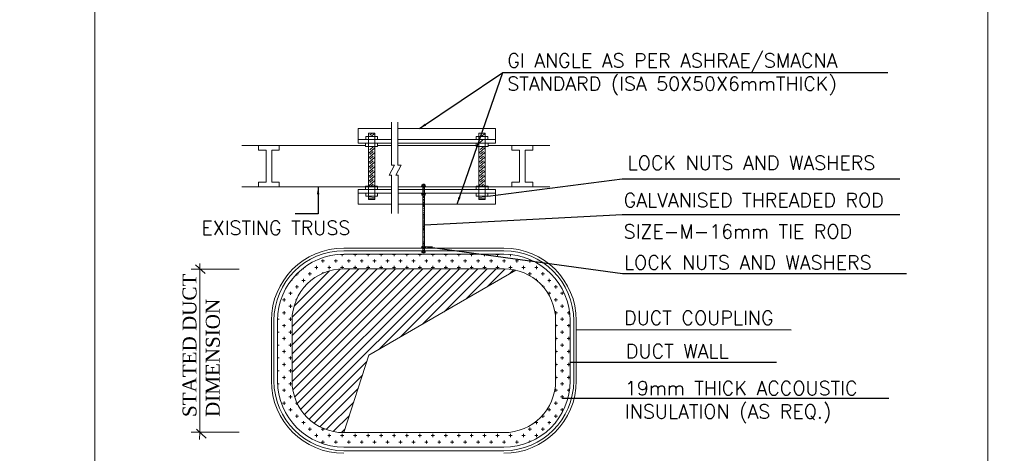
# Model space of a CAD drawing. Header units: millimetres. Extents: x -125266 to 274256, y -711690 to -301689.
# Tile 9 of 256: x -54482 to -48776, y -379261 to -376746. Entities that reach past the tile are written whole.
import ezdxf

# ---------------------------------------------------------------- set-up
doc = ezdxf.new("R2010")
doc.units = ezdxf.units.MM
for name, color, linetype, lineweight in [('ABM-SAD', 6, 'Continuous', 25), ('HVAC TEXT', 7, 'Continuous', 18), ('MEPTEK-SHEET', 7, 'Continuous', 30), ('MEPTEK-TEXT1', 7, 'Continuous', 30)]:
    doc.layers.add(name, color=color, linetype=linetype, lineweight=lineweight)
doc.styles.add('arial', font='arialbd.ttf')
doc.styles.add('ROMANS', font='romans.shx', dxfattribs={"width": 0.8})
doc.styles.get("Standard").update_dxf_attribs({"font": 'ARIALN.TTF'})
doc.dimstyles.new('Copy of Standard', dxfattribs={"dimtxt": 70, "dimasz": 42, "dimexe": 24, "dimexo": 24, "dimgap": 24, "dimtad": 1, "dimtoh": 1, "dimdec": 0, "dimzin": 0, "dimdsep": 46, "dimtxsty": 'Standard', "dimcen": 0.09, "dimadec": 0, "dimazin": 0, "dimtfac": 1, "dimtdec": 0, "dimtofl": 0, "dimtmove": 0, "dimatfit": 3, "dimfxl": 0, "dimtolj": 1, "dimtzin": 0, "dimarcsym": 0})
doc.dimstyles.new('DIM50I', dxfattribs={"dimscale": 50, "dimtxt": 2, "dimasz": 2.5, "dimexe": 1.66875, "dimexo": 2, "dimgap": 0.5, "dimtad": 1, "dimdec": 0, "dimlfac": -1, "dimzin": 3, "dimdsep": 46, "dimtxsty": 'ROMANS', "dimblk": 'DIMTICK', "dimcen": 0, "dimdle": 0.125, "dimclrd": 1, "dimclre": 1, "dimadec": 1, "dimazin": 0, "dimtfac": 1.333333, "dimtdec": 0, "dimtix": 1, "dimtmove": 2, "dimatfit": 3, "dimfxl": 0, "dimfrac": 2, "dimtolj": 1, "dimtzin": 3, "dimarcsym": 0})

# ---------------------------------------------------------------- blocks, each defined once
blk = doc.blocks.new('DIMTICK')
for p, q in [((-1, 0), (1, 0)), ((0, 1), (0, -1))]:
    blk.add_line(p, q)
at = {"const_width": 0.141}
blk.add_lwpolyline([(0.7, 0.7), (-0.7, -0.7)], dxfattribs=at)

msp = doc.modelspace()

# ---------------------------------------------------------------- hatches: boundary and pattern name
at = {"layer": 'HVAC TEXT'}
h = msp.add_hatch(dxfattribs=at)
h.set_pattern_fill('CROSS', color=256, scale=149.992562)
h.set_pattern_definition([(0, (-685440.995, -28250.06), (37.4981405, 37.4981405), [18.7490703, -56.2472108]), (90, (-685431.62, -28259.435), (-37.4981405, 37.4981405), [18.7490703, -56.2472108])])
h.paths.add_polyline_path([(-51676.3, -378106.4), (-52603.7, -378106.4, 0.414389), (-52987.9, -378490.4), (-52987.9, -378840.6, 0.414214), (-52603.9, -379224.6), (-51676.3, -379224.6, 0.414214), (-51292.3, -378840.6), (-51292.3, -378490.4, 0.414214)])
h.paths.add_polyline_path([(-51676.3, -378190.4, -0.414214), (-51376.3, -378490.4), (-51376.3, -378840.6, -0.414214), (-51676.3, -379140.6), (-52603.9, -379140.6, -0.414214), (-52903.9, -378840.6), (-52903.9, -378490.4, -0.414214), (-52603.9, -378190.4)], flags=16)
h = msp.add_hatch(dxfattribs=at)
h.set_pattern_fill('ANSI31', color=256, scale=299.985124)
h.set_pattern_definition([(45, (-685440.995, -28250.06), (-26.5151894, 26.5151894), [])])
h.paths.add_polyline_path([(-51607.1, -378198.5, 0.058231), (-51676.3, -378190.4), (-52603.9, -378190.4, 0.414214), (-52903.9, -378490.4), (-52903.9, -378840.6, 0.414214), (-52603.9, -379140.6), (-52459.2, -378692.1)])

# ---------------------------------------------------------------- linework, layer by layer
at = {"layer": 'ABM-SAD'}
msp.add_arc((-52142.5, -377815.2), 1.49, 16.7333, 153.6532, dxfattribs=at)
at = {"layer": 'HVAC TEXT'}
for p, q in [((-52521.3, -377377.4), (-52328.4, -377377.4)), ((-52521.3, -377441), (-52521.3, -377377.4)), ((-52460.8, -377788.8), (-52460.8, -377403.4)), ((-52424.9, -377403.4), (-52460.8, -377403.4)), ((-52453.1, -377415.2), (-52440.3, -377403.4)), ((-52445.6, -377422.4), (-52424.9, -377403.4)), ((-52424.9, -377403.4), (-52424.9, -377788.8)), ((-52290.1, -377377.4), (-51724.3, -377377.4)), ((-51820.6, -377403.4), (-51820.6, -377788.8)), ((-51820.6, -377403.4), (-51784.7, -377403.4)), ((-51805.4, -377422.4), (-51784.7, -377403.4)), ((-51784.7, -377788.8), (-51784.7, -377403.4)), ((-51724.3, -377441), (-51724.3, -377377.4)), ((-52521.3, -377441), (-52328.4, -377441)), ((-52521.3, -377441), (-52521.3, -377462.3)), ((-52521.3, -377462.3), (-52328.4, -377462.3)), ((-52477.7, -377481.5), (-52477.7, -377461.8)), ((-52477.2, -377422.4), (-52408.6, -377422.4)), ((-52477.2, -377440.5), (-52477.2, -377422.4)), ((-52409.1, -377461.8), (-52409.1, -377481.5)), ((-52408.6, -377422.4), (-52408.6, -377440.5)), ((-52290.1, -377441), (-51724.3, -377441)), ((-52290.1, -377462.3), (-51724.3, -377462.3)), ((-51768.4, -377422.4), (-51837, -377422.4)), ((-51837, -377422.4), (-51837, -377440.5)), ((-51836.5, -377461.8), (-51836.5, -377481.5)), ((-51820.6, -377463.4), (-51796.2, -377441)), ((-51768.4, -377440.5), (-51768.4, -377422.4)), ((-51767.9, -377481.5), (-51767.9, -377461.8)), ((-51724.3, -377441), (-51724.3, -377462.3)), ((-53195.2, -377476.3), (-52477.7, -377476.3)), ((-52409.1, -377481.5), (-52477.7, -377481.5)), ((-52460.8, -377521.2), (-52424.9, -377488.2)), ((-52460.8, -377548.3), (-52424.9, -377515.3)), ((-52453.1, -377500), (-52434.7, -377483.1)), ((-52453.1, -377527.1), (-52434.7, -377510.2)), ((-52409.1, -377476.3), (-52328.4, -377476.3)), ((-52290.1, -377476.3), (-51836.5, -377476.3)), ((-51836.5, -377481.5), (-51767.9, -377481.5)), ((-51820.6, -377520.4), (-51784.7, -377487.4)), ((-51820.6, -377547.4), (-51784.7, -377514.5)), ((-51812.9, -377499.2), (-51794.5, -377482.3)), ((-51812.9, -377526.2), (-51794.5, -377509.4)), ((-51767.9, -377476.3), (-51409.7, -377476.3)), ((-52460.8, -377575.3), (-52424.9, -377542.4)), ((-52460.8, -377602.4), (-52424.9, -377569.4)), ((-52453.1, -377554.1), (-52434.7, -377537.3)), ((-52453.1, -377581.2), (-52434.7, -377564.3)), ((-51820.6, -377574.5), (-51784.7, -377541.5)), ((-51820.6, -377601.6), (-51784.7, -377568.6)), ((-51812.9, -377553.3), (-51794.5, -377536.4)), ((-51812.9, -377580.4), (-51794.5, -377563.5)), ((-52460.8, -377629.5), (-52424.9, -377596.5)), ((-52460.8, -377656.5), (-52424.9, -377623.6)), ((-52453.1, -377608.3), (-52434.7, -377591.4)), ((-52453.1, -377635.4), (-52434.7, -377618.5)), ((-51820.6, -377628.6), (-51784.7, -377595.7)), ((-51820.6, -377655.7), (-51784.7, -377622.8)), ((-51812.9, -377607.5), (-51794.5, -377590.6)), ((-51812.9, -377634.5), (-51794.5, -377617.6)), ((-52460.8, -377683.6), (-52424.9, -377650.7)), ((-52460.8, -377710.7), (-52424.9, -377677.7)), ((-52453.1, -377662.4), (-52434.7, -377645.5)), ((-52453.1, -377689.5), (-52434.7, -377672.6)), ((-51820.6, -377682.8), (-51784.7, -377649.8)), ((-51820.6, -377709.8), (-51784.7, -377676.9)), ((-51812.9, -377661.6), (-51794.5, -377644.7)), ((-51812.9, -377688.7), (-51794.5, -377671.8)), ((-53195.2, -377715.9), (-52477.7, -377715.9)), ((-52327.8, -377715.9), (-52537.9, -377715.9)), ((-52521.3, -377729.9), (-52327.8, -377729.9)), ((-52521.3, -377751.1), (-52521.3, -377729.9)), ((-52521.3, -377751.1), (-52327.8, -377751.1)), ((-52521.3, -377751.1), (-52521.3, -377814.8)), ((-52477.7, -377710.7), (-52477.7, -377730.4)), ((-52409.1, -377710.7), (-52477.7, -377710.7)), ((-52477.2, -377751.7), (-52477.2, -377769.8)), ((-52446.7, -377710.7), (-52434.7, -377699.7)), ((-52431.3, -377710.7), (-52424.9, -377704.8)), ((-52409.1, -377730.4), (-52409.1, -377710.7)), ((-52409.1, -377715.9), (-52327.8, -377715.9)), ((-52408.6, -377769.8), (-52408.6, -377751.7)), ((-51429.3, -377715.9), (-52289.5, -377715.9)), ((-52289.5, -377715.9), (-51836.5, -377715.9)), ((-52289.5, -377729.9), (-51724.3, -377729.9)), ((-52289.5, -377751.1), (-51724.3, -377751.1)), ((-52137.3, -377719.8), (-52146.8, -377718.8)), ((-52137.3, -377726), (-52146.8, -377725.1)), ((-52137.3, -377728), (-52146.8, -377727)), ((-52137.3, -377739.2), (-52146.8, -377738.2)), ((-52137.3, -377740.8), (-52146.8, -377739.9)), ((-52137.3, -377749.1), (-52146.8, -377748.1)), ((-52137.3, -377749.6), (-52146.8, -377748.6)), ((-52137.3, -377752.1), (-52146.8, -377751.1)), ((-51837, -377769.8), (-51837, -377751.7)), ((-51836.5, -377730.4), (-51836.5, -377710.7)), ((-51836.5, -377710.7), (-51767.9, -377710.7)), ((-51806.5, -377710.7), (-51794.5, -377699.7)), ((-51791.1, -377710.7), (-51784.7, -377704.8)), ((-51768.4, -377751.7), (-51768.4, -377769.8)), ((-51767.9, -377710.7), (-51767.9, -377730.4)), ((-51767.9, -377715.9), (-51409.7, -377715.9)), ((-51724.3, -377751.1), (-51724.3, -377729.9)), ((-51724.3, -377751.1), (-51724.3, -377814.8)), ((-52477.2, -377769.8), (-52408.6, -377769.8)), ((-52423, -377777.3), (-52462.7, -377773.3)), ((-52423, -377785.6), (-52462.7, -377781.5)), ((-52424.9, -377788.8), (-52460.8, -377788.8)), ((-52137.3, -377758.7), (-52146.8, -377757.8)), ((-52137.3, -377760.3), (-52146.8, -377759.3)), ((-52137.3, -377770.6), (-52146.8, -377769.6)), ((-52137.3, -377774.9), (-52146.8, -377773.9)), ((-52137.3, -377778.8), (-52146.8, -377777.8)), ((-52137.3, -377787.8), (-52146.8, -377786.8)), ((-52137.3, -377788.8), (-52146.8, -377787.9)), ((-52137.3, -377796), (-52146.8, -377795)), ((-52137.3, -377797), (-52146.8, -377796.1)), ((-52137.3, -377805.1), (-52146.8, -377804.1)), ((-52137.3, -377806.9), (-52146.8, -377805.9)), ((-52137.3, -377813.3), (-52146.8, -377812.4)), ((-51768.4, -377769.8), (-51837, -377769.8)), ((-51822.6, -377777.3), (-51782.9, -377773.3)), ((-51822.6, -377785.6), (-51782.9, -377781.5)), ((-51820.6, -377788.8), (-51784.7, -377788.8)), ((-52521.3, -377814.8), (-52327.8, -377814.8)), ((-52521.3, -377814.8), (-52372.8, -377814.8)), ((-52289.5, -377814.8), (-51724.3, -377814.8)), ((-52137.3, -377819.8), (-52146.8, -377818.8)), ((-52137.3, -377822.7), (-52146.8, -377821.7)), ((-52137.3, -377828), (-52146.8, -377827)), ((-52137.3, -377830.9), (-52146.8, -377829.9)), ((-52137.3, -377841.8), (-52146.8, -377840.8)), ((-52137.3, -377853.6), (-52146.8, -377852.7)), ((-52137.3, -377853.8), (-52146.8, -377852.8)), ((-52137.3, -377866.5), (-52146.8, -377865.6)), ((-52137.3, -377866.6), (-52146.8, -377865.7)), ((-52137.3, -377874.7), (-52146.8, -377873.8)), ((-52137.3, -377874.9), (-52146.8, -377873.9)), ((-52137.3, -377879.9), (-52146.8, -377878.9)), ((-52137.3, -377888.3), (-52146.8, -377887.4)), ((-52137.3, -377892.7), (-52146.8, -377891.8)), ((-52137.3, -377901), (-52146.8, -377900)), ((-52137.3, -377901.2), (-52146.8, -377900.3)), ((-52137.3, -377909.4), (-52146.8, -377908.5)), ((-52137.3, -377916.1), (-52146.8, -377915.1)), ((-52137.3, -377922.9), (-52146.8, -377921.9)), ((-52137.3, -377929), (-52146.8, -377928)), ((-52137.3, -377935.8), (-52146.8, -377934.8)), ((-52137.3, -377937.2), (-52146.8, -377936.3)), ((-52137.3, -377944), (-52146.8, -377943)), ((-52137.3, -377948.9), (-52146.8, -377948)), ((-52137.3, -377950.1), (-52146.8, -377949.2)), ((-52137.3, -377957.1), (-52146.8, -377956.2)), ((-52137.3, -377963), (-52146.8, -377962.1)), ((-52137.3, -377970), (-52146.8, -377969.1)), ((-52137.3, -377978.2), (-52146.8, -377977.3)), ((-52137.3, -377988.9), (-52146.8, -377987.9)), ((-52137.3, -378001.8), (-52146.8, -378000.8)), ((-52137.3, -378010), (-52146.8, -378009)), ((-52137.3, -378018.2), (-52146.8, -378017.2)), ((-52137.3, -378031.1), (-52146.8, -378030.1)), ((-52137.3, -378031.1), (-52146.8, -378030.1)), ((-52137.3, -378039.3), (-52146.8, -378038.3)), ((-52603.9, -378070.5), (-52121.3, -378070.5)), ((-52603.9, -378070.5), (-52121.3, -378070.5)), ((-52603.9, -378085.5), (-52121.6, -378085.5)), ((-52137.3, -378044), (-52146.8, -378043)), ((-52137.3, -378052.2), (-52146.8, -378051.2)), ((-52137.3, -378075.2), (-52146.8, -378074.2)), ((-52137.3, -378084), (-52146.8, -378083)), ((-52141.6, -378070.5), (-51676.3, -378070.5)), ((-51676.3, -378070.5), (-52141.6, -378070.5)), ((-51676.3, -378085.5), (-52141.6, -378085.5)), ((-52603.9, -378106.4), (-51676.3, -378106.4)), ((-53211.1, -378192.3), (-53489.2, -378192.3)), ((-53407.6, -378216.8), (-53463.7, -378167)), ((-53438.8, -378192.3), (-53438.8, -378160.4)), ((-53438.8, -378192.3), (-53438.8, -379144.3)), ((-52603.9, -378190.4), (-51676.3, -378190.4)), ((-53023.8, -378840.6), (-53023.8, -378490.4)), ((-53008.8, -378840.6), (-53008.8, -378490.4)), ((-52987.9, -378840.6), (-52987.9, -378490.4)), ((-52903.9, -378840.6), (-52903.9, -378490.4)), ((-51376.3, -378840.6), (-51376.3, -378490.4)), ((-51292.3, -378840.6), (-51292.3, -378490.4)), ((-51271.4, -378840.6), (-51271.4, -378490.4)), ((-51256.4, -378840.6), (-51256.4, -378490.4)), ((-53457.2, -379120.3), (-53401.1, -379173.3)), ((-53211.1, -379138.2), (-53489.2, -379138.2)), ((-53438.8, -379138.2), (-53440.9, -379179.9)), ((-52603.9, -379140.6), (-51676.3, -379140.6)), ((-52603.9, -379224.6), (-51676.3, -379224.6)), ((-52603.9, -379245.5), (-51676.3, -379245.5))]:
    msp.add_line(p, q, dxfattribs=at)
msp.add_lwpolyline([(-54046.4, -376613.5), (-48871.1, -376613.5), (-48871.1, -380046.3), (-54046.4, -380046.3)], close=True, dxfattribs=at)
for points in [[(-52328.4, -377339.2), (-52328.4, -377589.7), (-52309.6, -377589.7), (-52341.5, -377647.8), (-52327.8, -377647.8), (-52327.8, -377869.6)], [(-52290.1, -377339.2), (-52290.1, -377589.7), (-52271.4, -377589.7), (-52303.3, -377647.8), (-52289.5, -377647.8), (-52289.5, -377869.6)], [(-53098.6, -377476.3), (-53098.6, -377503.4), (-53054.6, -377503.4), (-53054.6, -377688.7)], [(-53098.6, -377715.9), (-53098.6, -377688.7), (-53054.6, -377688.7), (-53054.6, -377503.4)], [(-52977.9, -377476.3), (-52977.9, -377503.4), (-53021.9, -377503.4), (-53021.9, -377688.7)], [(-52977.9, -377715.9), (-52977.9, -377688.7), (-53021.9, -377688.7), (-53021.9, -377503.4)], [(-51630, -377476.3), (-51630, -377503.4), (-51586, -377503.4), (-51586, -377688.7)], [(-51630, -377715.9), (-51630, -377688.7), (-51586, -377688.7), (-51586, -377503.4)], [(-51509.3, -377476.3), (-51509.3, -377503.4), (-51553.3, -377503.4), (-51553.3, -377688.7)], [(-51509.3, -377715.9), (-51509.3, -377688.7), (-51553.3, -377688.7), (-51553.3, -377503.4)], [(-52146.8, -377760.1), (-52146.8, -377699.2)], [(-52146.8, -377765.7), (-52146.8, -377699.2)], [(-52146.8, -377699.2), (-52137.3, -377699.2)], [(-52137.3, -377760.1), (-52137.3, -377699.2)], [(-52153.5, -377711.7), (-52129.8, -377711.7)], [(-52153.5, -377713.4), (-52153.5, -377711.7)], [(-52153.5, -377713.4), (-52129.8, -377713.4)], [(-52153.5, -377754.4), (-52129.8, -377754.4)], [(-52153.5, -377754.4), (-52153.5, -377756.1)], [(-52153.5, -377756.1), (-52129.8, -377756.1)], [(-52151.8, -377709.6), (-52150.3, -377711), (-52147.3, -377711), (-52146.3, -377709.8), (-52144.4, -377710.9), (-52139.7, -377710.9), (-52137.9, -377709.8), (-52137.9, -377705), (-52139.4, -377703.6), (-52144.8, -377703.6), (-52146.2, -377705), (-52147.3, -377704.1), (-52150.9, -377704.1), (-52151.8, -377705), (-52151.8, -377709.7)], [(-52146.8, -377756.1), (-52146.8, -377994.4)], [(-52132.3, -377709.6), (-52133.8, -377711), (-52136.9, -377711), (-52137.9, -377709.8), (-52139.7, -377710.9), (-52144.4, -377710.9), (-52146.3, -377709.8), (-52146.2, -377705), (-52144.8, -377703.6), (-52139.4, -377703.6), (-52137.9, -377705), (-52136.9, -377704.1), (-52133.2, -377704.1), (-52132.3, -377705), (-52132.3, -377709.7)], [(-52144.2, -377703.6), (-52140, -377703.6)], [(-52137.3, -377995.5), (-52137.3, -377756.1)], [(-52129.8, -377713.4), (-52129.8, -377711.7)], [(-52129.8, -377754.4), (-52129.8, -377756.1)], [(-52151.8, -377758.1), (-52150.3, -377756.7), (-52147.3, -377756.7), (-52146.3, -377758), (-52144.4, -377756.8), (-52139.7, -377756.8), (-52137.9, -377758), (-52137.9, -377762.7), (-52139.4, -377764.2), (-52144.8, -377764.2), (-52146.2, -377762.7), (-52147.3, -377763.7), (-52150.9, -377763.7), (-52151.8, -377762.8), (-52151.8, -377758.1)], [(-52132.3, -377758.1), (-52133.8, -377756.7), (-52136.9, -377756.7), (-52137.9, -377758), (-52139.7, -377756.8), (-52144.4, -377756.8), (-52146.3, -377758), (-52146.2, -377762.7), (-52144.8, -377764.2), (-52139.4, -377764.2), (-52137.9, -377762.7), (-52136.9, -377763.7), (-52133.2, -377763.7), (-52132.3, -377762.8), (-52132.3, -377758.1)], [(-52144.2, -377764.2), (-52140, -377764.2)], [(-52146.8, -378094.5), (-52146.8, -377994.4)], [(-52146.8, -378097.9), (-52146.8, -377994.4)], [(-52137.3, -378097.9), (-52137.3, -377995.5)], [(-52153.5, -378067.8), (-52129.8, -378067.8)], [(-52153.5, -378069.5), (-52153.5, -378067.8)], [(-52153.5, -378069.5), (-52129.8, -378069.5)], [(-52153.5, -378086.6), (-52129.8, -378086.6)], [(-52153.5, -378086.6), (-52153.5, -378088.2)], [(-52153.5, -378088.2), (-52129.8, -378088.2)], [(-52151.8, -378065.8), (-52150.3, -378067.1), (-52147.3, -378067.1), (-52146.3, -378065.9), (-52144.4, -378067), (-52139.7, -378067), (-52137.9, -378065.9), (-52137.9, -378061.2), (-52139.4, -378059.7), (-52144.8, -378059.7), (-52146.2, -378061.2), (-52147.3, -378060.2), (-52150.9, -378060.2), (-52151.8, -378061.1), (-52151.8, -378065.8)], [(-52151.8, -378090.3), (-52150.3, -378088.9), (-52147.3, -378088.9), (-52146.3, -378090.2), (-52144.4, -378089), (-52139.7, -378089), (-52137.9, -378090.2), (-52137.9, -378094.9), (-52139.4, -378096.4), (-52144.8, -378096.4), (-52146.2, -378094.9), (-52147.3, -378095.9), (-52150.9, -378095.9), (-52151.8, -378095), (-52151.8, -378090.3)], [(-52146.8, -378097.9), (-52137.3, -378097.9)], [(-52132.3, -378065.8), (-52133.8, -378067.1), (-52136.9, -378067.1), (-52137.9, -378065.9), (-52139.7, -378067), (-52144.4, -378067), (-52146.3, -378065.9), (-52146.2, -378061.2), (-52144.8, -378059.7), (-52139.4, -378059.7), (-52137.9, -378061.2), (-52136.9, -378060.2), (-52133.2, -378060.2), (-52132.3, -378061.1), (-52132.3, -378065.8)], [(-52132.3, -378090.3), (-52133.8, -378088.9), (-52136.9, -378088.9), (-52137.9, -378090.2), (-52139.7, -378089), (-52144.4, -378089), (-52146.3, -378090.1), (-52146.2, -378094.9), (-52144.8, -378096.4), (-52139.4, -378096.4), (-52137.9, -378094.9), (-52136.9, -378095.9), (-52133.2, -378095.9), (-52132.3, -378095), (-52132.3, -378090.3)], [(-52144.2, -378059.7), (-52140, -378059.7)], [(-52144.2, -378096.4), (-52140, -378096.4)], [(-52129.8, -378069.5), (-52129.8, -378067.8)], [(-52129.8, -378086.6), (-52129.8, -378088.2)], [(-52603.9, -379140.6), (-52459.2, -378692.1), (-51607.1, -378198.5)]]:
    msp.add_lwpolyline(points, dxfattribs=at)
for centre, radius, start, end in [((-52603.9, -378490.4), 419.9, 90, 180), ((-52603.9, -378490.4), 404.9, 90, 180), ((-51676.3, -378490.4), 419.9, 0, 90), ((-51676.3, -378490.4), 404.9, 0, 90), ((-52603.9, -378490.4), 384, 90, 180), ((-51676.3, -378490.4), 384, 0, 90), ((-52603.9, -378490.4), 300, 90, 180), ((-51676.3, -378490.4), 300, 0, 90), ((-52603.9, -378840.6), 419.9, 180, 270), ((-52603.9, -378840.6), 404.9, 180, 270), ((-52603.9, -378840.6), 384, 180, 270), ((-52603.9, -378840.6), 300, 180, 270), ((-51676.3, -378840.6), 300, 270, 0), ((-51676.3, -378840.6), 384, 270, 0), ((-51676.3, -378840.6), 419.9, 270, 0), ((-51676.3, -378840.6), 404.9, 270, 0)]:
    msp.add_arc(centre, radius, start, end, dxfattribs=at)

# ---------------------------------------------------------------- texts
at = {"layer": 'HVAC TEXT', "char_height": 80.866, "attachment_point": 1}
for s, insert, width in [('{\\Fromans|c0;GI ANGLE AS PER ASHRAE/SMACNA\\PSTANDARD (ISA 50X50X6mmTHICK)}', (-51656.4, -376941.6), 2255.989), ('{\\Fromans|c0;LOCK NUTS AND WASHERS}', (-50959.3, -377535.8), 2255.989), ('{\\Fromans|c0;GALVANISED THREADED ROD}', (-50982.1, -377752.3), 2075.21), ('{\\Fromans|c0;EXISTING TRUSS}', (-53429.3, -377912.6), 2441.12), ('{\\Fromans|c0;SIZE-M-16mm TIE ROD}', (-50982.1, -377933.1), 2075.21), ('{\\Fromans|c0;LOCK NUTS AND WASHERS}', (-50980.2, -378113.3), 2255.989), ('{\\Fromans|c0;DUCT COUPLING}', (-50979.7, -378434.7), 2255.989), ('{\\Fromans|c0;DUCT WALL}', (-50969.3, -378628.3), 2255.989), ('{\\Fromans|c0;19mm THICK ACCOUSTIC \\PINSULATION (AS REQ.)}', (-50974.7, -378842.1), 2255.989)]:
    msp.add_mtext(s, dxfattribs=dict(at, insert=insert, width=width))
at = {"layer": 'HVAC TEXT', "insert": (-53538.6, -379049.9), "char_height": 80.866, "width": 2255.989, "attachment_point": 1, "rotation": 90}
msp.add_mtext('{\\fTimes New Roman|b0|i0|c0|p18;STATED DUCT \\PDIMENSION}', dxfattribs=at)
at = {"layer": 'MEPTEK-SHEET', "insert": (-98215.1, -369652.6), "char_height": 277.0199, "width": 6856.244, "attachment_point": 1}
msp.add_mtext('\\pi-554.03989,l554.03989,t554.03989;{\\fTimes New Roman|b0|i0|c0|p18;1.^IALL DIMENSIONS ARE IN MM.\\P2.^IALL B.O.D. (BOTTOM OF DUCT & CENTER LINE LEVATION) ARE WITH RESPECT TO DATUM FLOOR LEVEL.\\P3.^IDO NOT SCALE THE }DRAWING. {\\fTimes New Roman|b0|i0|c0|p18;ONLY WRITTEN DIMENSIONS TO BE FOLLOWED.\\P4.^ITHIS DRAWING IS A RIGHT & PROPERTY OF MEPTEK NOT TO BE PRODUCED, COPIED, HANDED OVER TO THIRD PARTY OR USED FOR ANY OTHER PURPOSE  OTHER THAN FOR WHICH IT IS INTENDED AND REMAIN OUR SOLE PROPERTY.\\P5.^IALL DIMENSIONS SHALL BE VERIFIED ON SITE PRIOR TO START OF WORK\\P6.^IPOWER SUPPLY TO THE BTU METER IN CONCESSIONAIRE SCOPE.}', dxfattribs=at)
at = {"layer": 'MEPTEK-TEXT1', "char_height": 350, "attachment_point": 1}
for s, insert, width in [('{\\fCalibri|b0|i0|c0|p34;\\H1.28571x;\\C1;GENERAL GUIDELINES-HVAC :\\P\\fArial Narrow|b0|i0|c0|p34;\\H0.88889x;\\C256;\\P\\fCalibri|b0|i0|c0|p34;\\C4;DUCTING :\\H0.875x;\\P\\pi-1050,l1050,t1050;\\C256;1.^IDUCTING SHALL BE IN ACCORDANCE WITH IS 655, GALVANIZED IRON SHEET TO BE USED FOR ALL DUCTING WORKS. THERMAL INSULATION ON DUCTS SHALL BE 19 MM THICK. CLOSED CELL CLASS “O” BS 476 PART 6-7 FM APPROVED NITRILE RUBBER ELASTOMERIC INSULATION THERMAL CONDUCTIVITY 0.033 WATTS PER METER-KELVIN (W/(M.K)) AT 0°C FOR AIR CONDITIONING DUCTING. \\P2.^ITHERMAL INSULATION ON KITCHEN EXHAUST DUCTING SHALL BE 80 MM THICK ALUMINUM FOIL FACED RESIN BONDED FIBRE GLASS WOOL OF DENSITY NOT LESS THAN 48 KG/M3.\\P3.^ITHERMAL INSULATION ON FRESH AIR, SUPPLY AIR AND RETURN AIR SHALL BE 19MM THICK CLOSED CELL ANTI-MICROBIAL CLASS “O” BS 476 AND PART 6 & 7 FM APPROVED NITRILE RUBBER ELASTOMERIC INSULATION THERMAL CONDUCTIVITY 0.033 WATTS PER METER-KELVIN (W/ (M\\fArial|b0|i0|c0|p34;.\\fCalibri|b0|i0|c0|p34;K)) AT 0°C.\\P4.^IAPPROPRIATE NUMBER OF TRAP DOORS SHALL BE PROVIDED IN KITCHEN EXHAUST DUCTING FOR OIL/GREASE CLEANING PURPOSE.\\P5.^IDUCTING INSTALLATION WITH RESPECT TO FRESH AIR INTAKE, KITCHEN EXHAUST OUT FROM LOCATION UP TO LOUVERS AT FAÇADE SHALL BE IN THE SCOPE OF CONCESSIONER INCLUDING AIR WASHER, EXHAUST FAN SECTION DRY SCRUBBER ETC.\\P6.^IEACH AND EVERY KITCHEN EXHAUST HOOD SHOULD BE EQUIPPED WITH UL LISTED, WET CHEMICAL BASED, MECHANICALLY OPERATED, AUTOMATIC FIRE SUPPRESSION SYSTEM. SEPARATE DRAWING TO BE SUBMITTED FOR HOOD SUPPRESSION SYSTEM.\\P7.^ISUPPORTING OF DUCTING TO BE DONE WITH USING ANGLE 50X 50 X 5MM AND TIE ROD OF SIZE MINIMUM 10 MM DIA/ AS PER DUCT SIZE.\\P8.^IPOST COMPLETION OF ONSITE WORK, CONCESSIONAIRE HAS TO SHARE TESTING AND COMMISSIONING REPORT WITH DIAL.\\P9.^IINTEGRATION WITH FIRE ALARM SYSTEM, SO THAT AHU GET SWITCHED OFF IN CASE OF ANY FIRE INCIDENT.\\P10.^IFOR EQUIPMENT PLACEMENT STRUCTURAL DETAILS TO BE APPROVED BY STRUCTURAL CONSULTANT AND SAME TO BE SHARE WITH DIAL.\\P11.^ITRAP DOOR WITH PROPER ACCESS TO BE PROVIDED FOR FILTER AND COPPER COIL CLEANING.\\P12.^IKITCHEN VENTILATION SHALL COMPLY TO NFPA 96 GUIDELINE.}', (-102876.1, -301696.9), 28043.429), ('{\\fCalibri|b0|i0|c0|p34;\\H1.28571x;\\C1;CHILLED WATER PIPING:-\\H0.77778x;\\P\\pi-1050,l1050,t1050;\\C256;1.^ICHILLED WATER PIPING SHALL BE CONFIRMING TO IS:1239 PART I CLASS ‘C’ HEAVY AND FITTING SHALL BE CONFORMING TO ASTM A-105,3000LBS SOCKET WELD END (UP TO 50MM) & 1S:1239 PART-II HEAVY/ASTM A-234 WPB, GR.B BUTT WELD FITTING ( ABOVE 50NB PIPE SIZE)\\P2.^IPIPING CONNECTION SHOULD BE SOCKET WELDED UP TO 50NB SIZE AND SHALL BE BUTT WELD ABOVE 50NB PIPE SIZE. PIPE FLANGES SHOULD BE CONFIRMING TO ASTM A-105 # 150 SORF AND FLANGE DIMENSION SHOULD BE IN ACCORDANCE WITH ASME/ANSI B 16.5 (150 SORF), FITTING TO FITTING WELDING IS NOT ALLOWED. NOZZLE CONNECTIONS/THREDOLETS/WELDOLETS ARE NOT ALLOWED BY PUNCTURING THE PIPE. ONLY EQUAL/UNEQUAL TEE’S SHALL BE USED FOR BRANCH CONNECTION FROM HEADER. SOCKET WELD END TEE SHOULD BE USED FOR BRANCH CONNECTION (UP-TO -50NB PIPE SIZE) W.R.T TO PRESSURE GAUGE/TEMPERATURE GAUGE/AIR VENT/DRAIN POINT ETC.\\P3.^IPOST INSTALLATION CLEARANCE BY DIAL, CHW PIPING SHALL BE TESTED @15KGF/CM2 HYDROSTATICS PRESSURE FOR 24HRS HOLD TIME AND TESTING SHOULD BE WITNESSED TO DIAL TEAM.\\P4.^ITHERMAL INSULATION ON CHW AND CONDENSATE DRAIN PIPING LINE SHALL BE 25MM THICK. CLOSED CELL ANTI-MICROBIAL CLASS “O” BS 476 AND PART 6 & 7 FM APPROVED NITRILE RUBBER ELASTOMERIC INSULATION THERMAL CONDUCTIVITY 0.033 WATTS PER METER-KELVIN (W/ (M\\fArial|b0|i0|c0|p34;⋅\\fCalibri|b0|i0|c0|p34;K)) AT 0°C.\\P5.^ICONDENSATE DRAIN PIPING SHALL BE COMPLYING TO IS 4985 CLASS 3 UPVC PIPE. SOLVENT CEMENT COMPLYING WITH ASTM D2564 SHALL BE USED FOR JOINTS.\\P6.^IFOR CEILING SUSPENDED CHILLED WATER PIPE:  PIPE SHOULD BE HANGED WITH TIE ROD OF SIZE MINIMUM 10 MM DIA.}', (-102709, -319968), 24849.354)]:
    msp.add_mtext(s, dxfattribs=dict(at, insert=insert, width=width))
at = {"layer": 'MEPTEK-TEXT1', "char_height": 162.275, "width": 2350.18, "attachment_point": 1, "style": 'arial'}
for s, insert in [("\\pi669.50317;{\\C159;\\c7222306;MEXICAN\\P\\pi697.95107;HOOD-01\\P\\pi380.2644;72'' x 48'' X 22''\\P\\pi166.68376;(BOX TYPE HOOD)}", (-63660.6, -375866.3, 0)), ("\\pi669.50317;{\\C159;\\c7222306;MEXICAN\\P\\pi685.22146;HOOD-02\\P\\pi378.27194;28'' x 48'' X 22''\\P\\pi166.68376;(BOX TYPE HOOD)}", (-63660.6, -377328.5, 0)), ("\\pi831.50123;{\\C159;\\c7222306;ASIAN\\P\\pi697.95107;HOOD-01\\P\\pi380.2644;72'' x 48'' X 22''\\P\\pi166.68376;(BOX TYPE HOOD)}", (-63689.8, -378751.8, 0))]:
    msp.add_mtext(s, dxfattribs=dict(at, insert=insert))

# ---------------------------------------------------------------- leaders
at = {"layer": 'HVAC TEXT'}
for points, dimstyle, override in [([(-52165.4, -377377.4), (-51682.9, -377052.5), (-49451, -377052.5)], 'Copy of Standard', {"dimgap": 24, "dimtad": 0, "dimfxl": 0.18}), ([(-51947.2, -377814.8), (-51682.9, -377052.5)], 'Copy of Standard', {"dimgap": 24, "dimtad": 0, "dimfxl": 0.18}), ([(-51768.4, -377769.8), (-50990.1, -377668.2), (-49381.9, -377667.8)], 'DIM50I', {"dimscale": 1, "dimtxt": 60, "dimgap": 0.5, "dimtad": 0, "dimclrd": 252, "dimclre": 252, "dimclrt": 252, "dimfxl": 0.5, "dimfxlon": 1}), ([(-52753, -377715.9), (-52753, -377870.9), (-52886.8, -377870.9)], 'Copy of Standard', {"dimgap": 24, "dimtad": 0, "dimfxl": 0.18}), ([(-52137.3, -377935.3), (-50990.1, -377875.9), (-49381.9, -377875.5)], 'DIM50I', {"dimscale": 1, "dimtxt": 60, "dimgap": 0.5, "dimtad": 0, "dimclrd": 252, "dimclre": 252, "dimclrt": 252, "dimfxl": 0.5, "dimfxlon": 1}), ([(-52132.3, -378060.2), (-50988.4, -378217.5), (-49343.1, -378217.5)], 'Copy of Standard', {"dimgap": 24, "dimtad": 0, "dimfxl": 0.18}), ([(-51256.7, -378543.2), (-50011.9, -378544)], 'DIM50I', {"dimscale": 1, "dimtxt": 60, "dimasz": 4, "dimtad": 0, "dimclrd": 252, "dimclre": 252, "dimclrt": 252, "dimfxl": 0.5, "dimfxlon": 1}), ([(-51295, -378731.7), (-50097.2, -378731)], 'DIM50I', {"dimscale": 1, "dimtxt": 60, "dimasz": 4, "dimtad": 0, "dimclrd": 252, "dimclre": 252, "dimclrt": 252, "dimfxl": 0.5, "dimfxlon": 1}), ([(-51336.9, -378941), (-49446.2, -378940.9)], 'DIM50I', {"dimscale": 1, "dimtxt": 60, "dimgap": 0.5, "dimtad": 0, "dimclrd": 252, "dimclre": 252, "dimclrt": 252, "dimfxl": 0.5, "dimfxlon": 1})]:
    msp.add_leader(points, dimstyle=dimstyle, override=override, dxfattribs=at)

doc.saveas('drawing.dxf')
